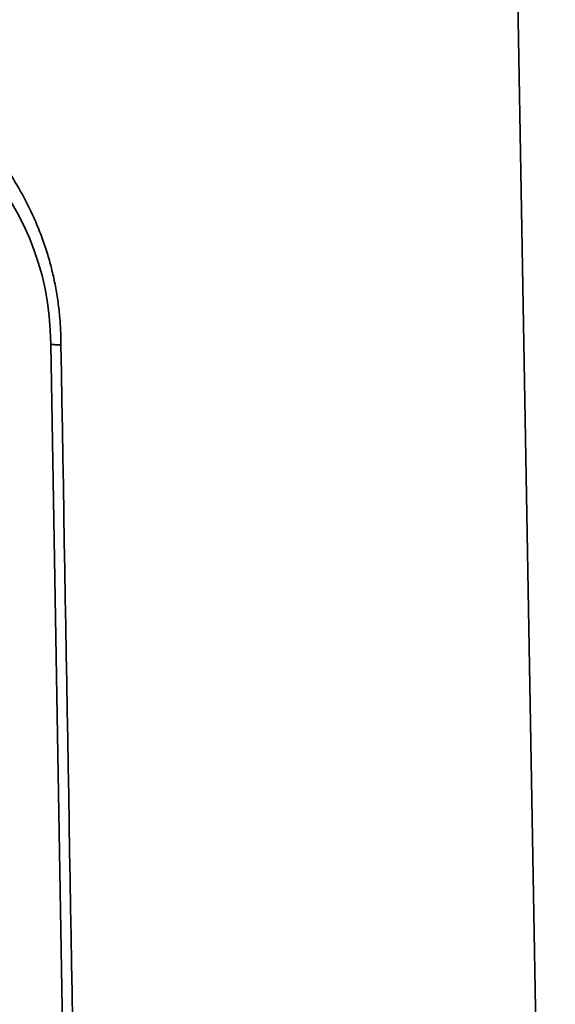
# Model space of a CAD drawing. Header units: millimetres. Extents: x -55 to 650, y 0 to 297.
# Tile 11 of 40: x 98.47 to 100.2, y 145.72 to 148.9. Entities that reach past the tile are written whole.
import ezdxf

# ---------------------------------------------------------------- set-up
doc = ezdxf.new("R2010")
doc.units = ezdxf.units.MM

msp = doc.modelspace()

# ---------------------------------------------------------------- linework, layer by layer
at = {"color": 7, "linetype": 'Continuous', "lineweight": 35}
for p, q in [((100.0826, 148.9601), (100.2036, 142.0289)), ((98.5721, 147.8506), (98.6756, 141.9207))]:
    msp.add_line(p, q, dxfattribs=at)
msp.add_arc((97.6821, 147.8506), 0.89, 0, 90, dxfattribs=at)
for points, knots in [([(97.6365, 148.8389), (97.6467, 148.8388), (97.6672, 148.8386), (97.6977, 148.8371), (97.728, 148.8348), (97.7581, 148.8314), (97.788, 148.8271), (97.8177, 148.8218), (97.8472, 148.8156), (97.8765, 148.8084), (97.9056, 148.8003), (97.9345, 148.7911), (97.9632, 148.7811), (98.0391, 148.7517), (98.1562, 148.6915), (98.2778, 148.5954), (98.3648, 148.5041), (98.4245, 148.4276), (98.476, 148.3461), (98.5131, 148.2723), (98.5391, 148.2095), (98.5569, 148.1594), (98.5719, 148.1088), (98.5841, 148.0578), (98.5935, 148.0062), (98.6003, 147.9542), (98.6045, 147.9017), (98.605, 147.8665), (98.6052, 147.8489)], [0, 0, 0, 0, 0.02046, 0.04088, 0.061278, 0.081669, 0.102068, 0.122493, 0.142958, 0.16348, 0.184075, 0.204757, 0.225543, 0.246447, 0.37178, 0.49476, 0.560284, 0.623576, 0.685235, 0.745907, 0.779128, 0.811657, 0.843623, 0.875164, 0.906424, 0.93755, 0.968692, 1, 1, 1, 1]), ([(98.5721, 147.8506), (98.5721, 147.8505), (98.5722, 147.8503), (98.5739, 147.85), (98.5757, 147.8498), (98.5815, 147.8495), (98.5857, 147.8494), (98.5951, 147.8491), (98.6003, 147.849), (98.6052, 147.8489)], [0, 0, 0, 0, 0.25, 0.25, 0.5, 0.5, 0.75, 0.75, 1, 1, 1, 1])]:
    msp.add_open_spline(points, degree=3, knots=knots, dxfattribs=at)
msp.add_open_spline([(98.6052, 147.8489), (98.6387, 145.9089), (98.6723, 143.9689), (98.7061, 142.0289)], degree=3, dxfattribs=at)

doc.saveas('drawing.dxf')
